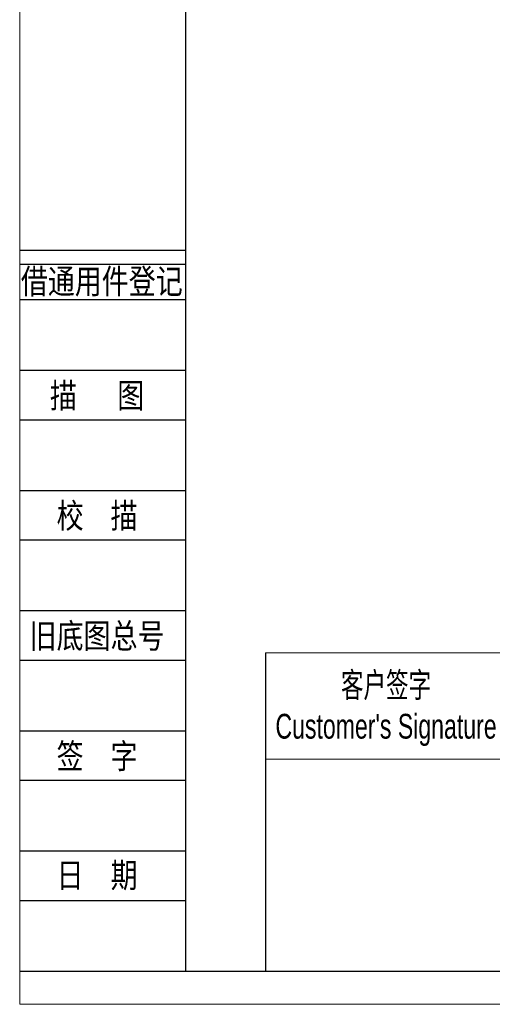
# Model space of a CAD drawing. Header units: millimetres. Extents: x 5885 to 6995, y -605 to 180.
# Tile 1 of 9: x 5885 to 6073, y -605 to -212. Entities that reach past the tile are written whole.
import ezdxf
from ezdxf.enums import TextEntityAlignment as Align

# ---------------------------------------------------------------- set-up
doc = ezdxf.new("R2010")
doc.units = ezdxf.units.MM
for name, color, linetype in [('2细线层', 4, 'Continuous'), ('6文字层', 3, 'Continuous'), ('7标注层', 4, 'Continuous')]:
    doc.layers.add(name, color=color, linetype=linetype)
doc.layers.add('图框_外框线', color=7, linetype='Continuous', lineweight=18)
doc.styles.add('宋体', font='txt', dxfattribs={"width": 0.8})
doc.styles.add('标准', font='arial.ttf', dxfattribs={"width": 0.667})

msp = doc.modelspace()

# ---------------------------------------------------------------- linework, layer by layer
at = {"layer": '2细线层'}
for p, q in [((5884.83, -304.12), (5950.81, -304.12)), ((5884.83, -309.76), (5950.81, -309.76)), ((5884.83, -323.85), (5950.81, -323.85)), ((5884.83, -352.03), (5950.81, -352.03)), ((5884.83, -371.76), (5950.81, -371.76)), ((5884.83, -399.94), (5950.81, -399.94)), ((5884.83, -419.67), (5950.81, -419.67)), ((5884.83, -447.86), (5950.81, -447.86)), ((5884.83, -467.58), (5950.81, -467.58)), ((5884.83, -495.77), (5950.81, -495.77)), ((5884.83, -515.5), (5950.81, -515.5)), ((5884.83, -543.68), (5950.81, -543.68)), ((5884.83, -563.41), (5950.81, -563.41)), ((5884.83, -591.59), (5950.81, -591.59))]:
    msp.add_line(p, q, dxfattribs=at)
at = {"layer": '7标注层', "color": 0}
msp.add_line((5982.8, -464.7), (5982.8, -591.59), dxfattribs=at)
at = {"layer": '图框_外框线'}
for p, q in [((5982.8, -464.7), (6981.83, -464.7)), ((5982.8, -507.04), (6981.83, -507.04))]:
    msp.add_line(p, q, dxfattribs=at)
at = {"layer": '图框_外框线', "color": 3}
msp.add_lwpolyline([(5884.72, -604.81), (6995.04, -604.81), (6995.04, 180.34), (5884.72, 180.34)], close=True, dxfattribs=at)
at = {"layer": '图框_外框线', "color": 3, "lineweight": 25}
msp.add_lwpolyline([(5950.81, -591.59), (6981.83, -591.59), (6981.83, 167.13), (5950.81, 167.13)], close=True, dxfattribs=at)

# ---------------------------------------------------------------- texts
at = {"layer": '6文字层', "color": 3, "style": '宋体', "width": 0.8}
for s, p in [('借通用件登记', (5917.46, -316.43)), ('描   图', (5915.58, -361.9)), ('校  描', (5915.58, -409.81)), ('旧底图总号', (5915.58, -457.72)), ('签  字', (5915.58, -505.63)), ('日  期', (5915.6, -553.26))]:
    msp.add_text(s, height=9.864, dxfattribs=at).set_placement(p, align=Align.MIDDLE)
at = {"layer": '图框_外框线', "color": 1, "insert": (6030.84, -472.53), "char_height": 9.8804, "width": 122.9137, "attachment_point": 2, "style": '标准'}
msp.add_mtext("客户签字\\PCustomer's Signature", dxfattribs=at)

doc.saveas('drawing.dxf')
